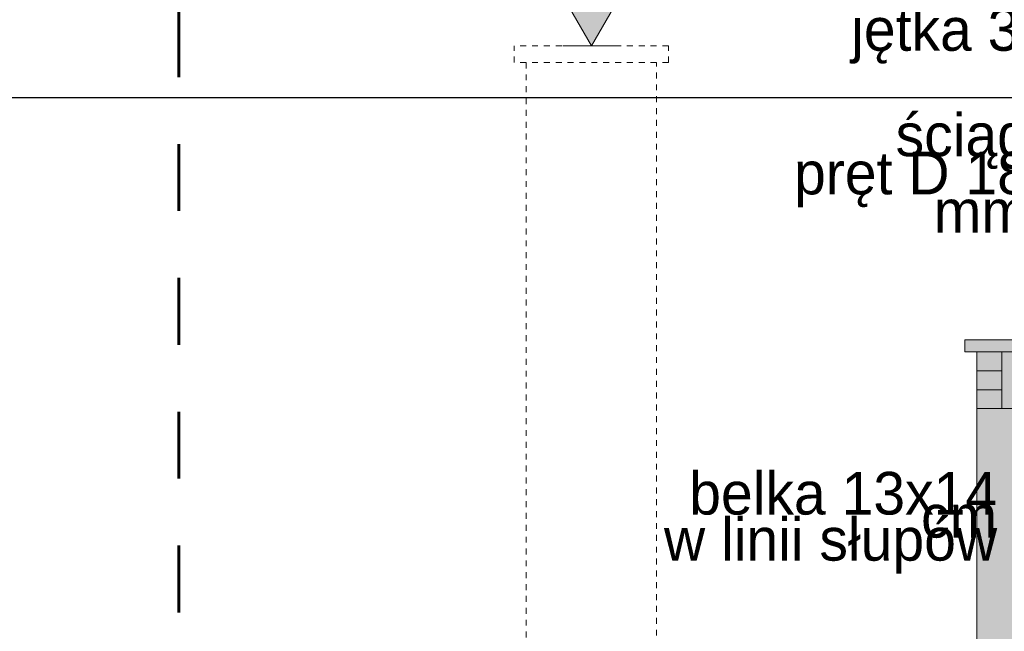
# Model space of a CAD drawing. Extents: x -723047 to -356759, y -30024 to 53940.
# Tile 45 of 121: x -649357 to -645206, y -4004 to -1424. Entities that reach past the tile are written whole.
import ezdxf

# ---------------------------------------------------------------- set-up
doc = ezdxf.new("R2010")
doc.units = 0
doc.header["$MEASUREMENT"] = 0
doc.linetypes.add('Dashed', pattern=[564.444447, 282.222223, -282.222223])
doc.linetypes.add('Hidden Line', pattern=[50, 25, -25])
for name, color, linetype, lineweight, true_color in [('Arch kolorystyka_Nr_Pióra__104', 7, 'Continuous', 13, 0x876532), ('arch wypelnienia_Nr_Pióra__2', 7, 'Continuous', 13, 0x7f7f7f), ('arch wypelnienia_Nr_Pióra__88', 7, 'Continuous', 20, 0xfd4435), ('INWENT.ŚCIANY_Nr_Pióra__2', 7, 'Continuous', 13, 0x7f7f7f)]:
    doc.layers.add(name, color=color, linetype=linetype, lineweight=lineweight, true_color=true_color)
for name, color, linetype, lineweight in [('Arch opisy_Nr_Pióra__21', 7, 'Continuous', 9), ('Arch wykończenie_Nr_Pióra__21', 7, 'Continuous', 9), ('INWENT OPISY_Nr_Pióra__21', 7, 'Continuous', 9), ('INWENT WYMIARY_Nr_Pióra__21', 7, 'Continuous', 9), ('INWENT.ŚCIANY_Nr_Pióra__20', 1, 'Continuous', 60), ('INWENT.ŚCIANY_Nr_Pióra__21', 7, 'Continuous', 9)]:
    doc.layers.add(name, color=color, linetype=linetype, lineweight=lineweight)
doc.layers.add('INWENT WYMIARY', color=7, linetype='Continuous')
doc.styles.add('GENERATED_STYLE_2', font='txt')
doc.styles.add('GENERATED_STYLE_5', font='txt')
doc.dimstyles.new('GENERATED_STYLE__10', dxfattribs={"dimtxt": 0.18, "dimasz": 182.4, "dimexe": 0.18, "dimexo": 0.0625, "dimgap": 0.09, "dimtad": 0, "dimtih": 1, "dimtoh": 1, "dimdec": 4, "dimzin": 0, "dimdsep": 46, "dimcen": 0.09, "dimadec": 0, "dimazin": 0, "dimtfac": 1, "dimtdec": 4, "dimtmove": 0, "dimatfit": 3, "dimldrblk": 'ARROWHEAD_5', "dimfxl": 0, "dimtolj": 1, "dimtzin": 0, "dimarcsym": 0})
doc.dimstyles.new('GENERATED_STYLE__11', dxfattribs={"dimtxt": 0.18, "dimasz": 364.8, "dimexe": 0.18, "dimexo": 0.0625, "dimgap": 0.09, "dimtad": 0, "dimtih": 1, "dimtoh": 1, "dimdec": 4, "dimzin": 0, "dimdsep": 46, "dimcen": 0.09, "dimadec": 0, "dimazin": 0, "dimtfac": 1, "dimtdec": 4, "dimtmove": 0, "dimatfit": 3, "dimldrblk": 'ARROWHEAD_11', "dimfxl": 0, "dimtolj": 1, "dimtzin": 0, "dimarcsym": 0})

# ---------------------------------------------------------------- blocks, each defined once
blk = doc.blocks.new('Wymiary_128', base_point=(-646947, -1534.6))
at = {"layer": 'INWENT WYMIARY_Nr_Pióra__21', "linetype": 'Continuous'}
blk.add_hatch(color=256, dxfattribs=at).paths.add_polyline_path([(-646947, -1534.6), (-647039.8, -1374.6), (-646854.2, -1374.6)], flags=0)
for p, q in [((-646947, -1534.6), (-647039.8, -1374.6)), ((-647039.8, -1374.6), (-646854.2, -1374.6)), ((-646854.2, -1374.6), (-646947, -1534.6)), ((-646947, -1534.6), (-647067, -1534.6)), ((-646947, -1534.6), (-646827, -1534.6))]:
    blk.add_line(p, q, dxfattribs=at)
at = {"layer": 'INWENT WYMIARY_Nr_Pióra__21', "insert": (-647231.7, -1342.6), "char_height": 160, "attachment_point": 7, "style": 'GENERATED_STYLE_2'}
blk.add_mtext('{+10,80}', dxfattribs=at)
blk = doc.blocks.new('ARROWHEAD_5')
at = {"color": 0, "linetype": 'Continuous', "lineweight": 0}
blk.add_line((0, 0), (-1, 0), dxfattribs=at)
blk.add_solid([(-1, 0.2679), (0, 0), (-1, -0.2679), (-1, 0.2679)], dxfattribs=at)
blk = doc.blocks.new('ARROWHEAD_11')
at = {"color": 0, "linetype": 'Continuous', "lineweight": 0}
blk.add_line((0, 0), (-1, 0), dxfattribs=at)
at = {"color": 0, "linetype": 'Continuous', "lineweight": 0, "const_width": 0.25, "flags": 128}
blk.add_lwpolyline([(-0.125, 0, 1), (0.125, 0, 1)], format="xyb", close=True, dxfattribs=at)

msp = doc.modelspace()

# ---------------------------------------------------------------- hatches: boundary and pattern name
at = {"layer": 'Arch kolorystyka_Nr_Pióra__104', "linetype": 'Continuous', "lineweight": 0, "true_color": 0x21190c}
msp.add_hatch(color=28, dxfattribs=at).paths.add_polyline_path([(-647922, -6554.6), (-647922, -8874.6), (-647815, -8996, -0.090327), (-647822, -8957.2), (-647822, -8790.6, -0.189103), (-647842, -8739.6), (-647732, -8753.3), (-647732, -8723.3), (-647694.9, -8723.3), (-647674.6, -8707.4), (-647688.6, -8689.4), (-647688.6, -8539.4), (-647222, -8174.8), (-647012.5, -8011.2), (-646835.8, -7863.7), (-646733.6, -7714), (-646622, -7547.1), (-642529.6, -1426.1), (-644022, -1426.1), (-644022, -2824.6), (-644022, -3064.6), (-645322, -3064.6), (-645322, -4939.6), (-645322, -5179.6), (-646622, -5179.6), (-646622, -6314.6), (-646622, -6554.6)], flags=0)
at = {"layer": 'arch wypelnienia_Nr_Pióra__2', "linetype": 'Continuous', "lineweight": 0, "true_color": 0x3f3f3f}
msp.add_hatch(color=250, dxfattribs=at).paths.add_polyline_path([(-644022, -2774.6), (-645372, -2774.6), (-645372, -2824.6), (-644022, -2824.6)], flags=0)
at = {"layer": 'arch wypelnienia_Nr_Pióra__88', "linetype": 'Continuous'}
msp.add_hatch(color=256, dxfattribs=at).paths.add_polyline_path([(-645322, -2824.6), (-644022, -2824.6), (-644022, -3064.6), (-645322, -3064.6)], flags=0)

# ---------------------------------------------------------------- linework, layer by layer
at = {"layer": 'Arch wykończenie_Nr_Pióra__21', "linetype": 'Continuous'}
for p, q in [((-645217, -2824.6), (-645217, -3064.6)), ((-645322, -2904.6), (-645217, -2904.6)), ((-645322, -2984.6), (-645217, -2984.6)), ((-645322, -3064.6), (-644022, -3064.6))]:
    msp.add_line(p, q, dxfattribs=at)
at = {"layer": 'INWENT.ŚCIANY_Nr_Pióra__2', "linetype": 'Hidden Line'}
for p, q in [((-646622, -1534.6), (-647272, -1534.6)), ((-647272, -1604.6), (-647272, -1534.6)), ((-646622, -1604.6), (-646622, -1534.6)), ((-646622, -1604.6), (-647272, -1604.6)), ((-647222, -1604.6), (-647222, -8414.8)), ((-646672, -7771.9), (-646672, -1604.6))]:
    msp.add_line(p, q, dxfattribs=at)
at = {"layer": 'INWENT.ŚCIANY_Nr_Pióra__20', "linetype": 'Dashed'}
msp.add_line((-648685.5, -10133), (-648685.5, -346.4), dxfattribs=at)
at = {"layer": 'INWENT.ŚCIANY_Nr_Pióra__21', "linetype": 'Continuous'}
for p, q in [((-645372, -2774.6), (-644022, -2774.6)), ((-645372, -2824.6), (-645372, -2774.6)), ((-645372, -2824.6), (-644022, -2824.6)), ((-645322, -4939.6), (-645322, -2824.6))]:
    msp.add_line(p, q, dxfattribs=at)

# ---------------------------------------------------------------- block references
at = {"layer": 'INWENT WYMIARY', "linetype": 'Continuous'}
msp.add_blockref('Wymiary_128', (-646947, -1534.6), dxfattribs=at)

# ---------------------------------------------------------------- texts
at = {"layer": 'INWENT OPISY_Nr_Pióra__21', "linetype": 'Continuous', "insert": (-644553.6, -1616.4), "char_height": 180, "width": 1455.25, "attachment_point": 6, "style": 'GENERATED_STYLE_5'}
msp.add_mtext('{jętka 3,5x14 cm}', dxfattribs=at)
at = {"layer": 'INWENT OPISY_Nr_Pióra__21', "linetype": 'Continuous', "char_height": 180, "attachment_point": 6, "style": 'GENERATED_STYLE_5'}
for s, insert, width, line_spacing_factor in [('{ściąg\\Ppręt D 18 mm}', (-645102.5, -2070.7), 1257.04, 0.536109), ('{belka 13x14 cm\\Pw linii słupów}', (-645236.4, -3545.6), 1455.25, 0.323863)]:
    msp.add_mtext(s, dxfattribs=dict(at, insert=insert, width=width, line_spacing_factor=line_spacing_factor))

# ---------------------------------------------------------------- leaders
at = {"layer": 'Arch opisy_Nr_Pióra__21', "linetype": 'Continuous', "annotation_type": 0, "has_hookline": 1, "hookline_direction": 1, "text_width": 3990.5}
msp.add_leader([(-644022, -1753.2), (-653094.1, -1753.2)], dimstyle='GENERATED_STYLE__11', dxfattribs=at)
at = {"layer": 'INWENT OPISY_Nr_Pióra__21', "linetype": 'Continuous', "annotation_type": 0, "has_hookline": 1, "hookline_direction": 1}
for points, text_width in [([(-642816.7, -2239.3), (-643939.3, -1591.1), (-644474.9, -1591.1)], 1448.6), ([(-643517, -3844.6), (-644189.4, -2045.8), (-644724.9, -2045.8)], 951.4), ([(-643378.8, -4206.2), (-644564.3, -3521.7), (-645046.3, -3521.7)], 1337.1)]:
    msp.add_leader(points, dimstyle='GENERATED_STYLE__10', dxfattribs=dict(at, text_width=text_width))

doc.saveas('drawing.dxf')
